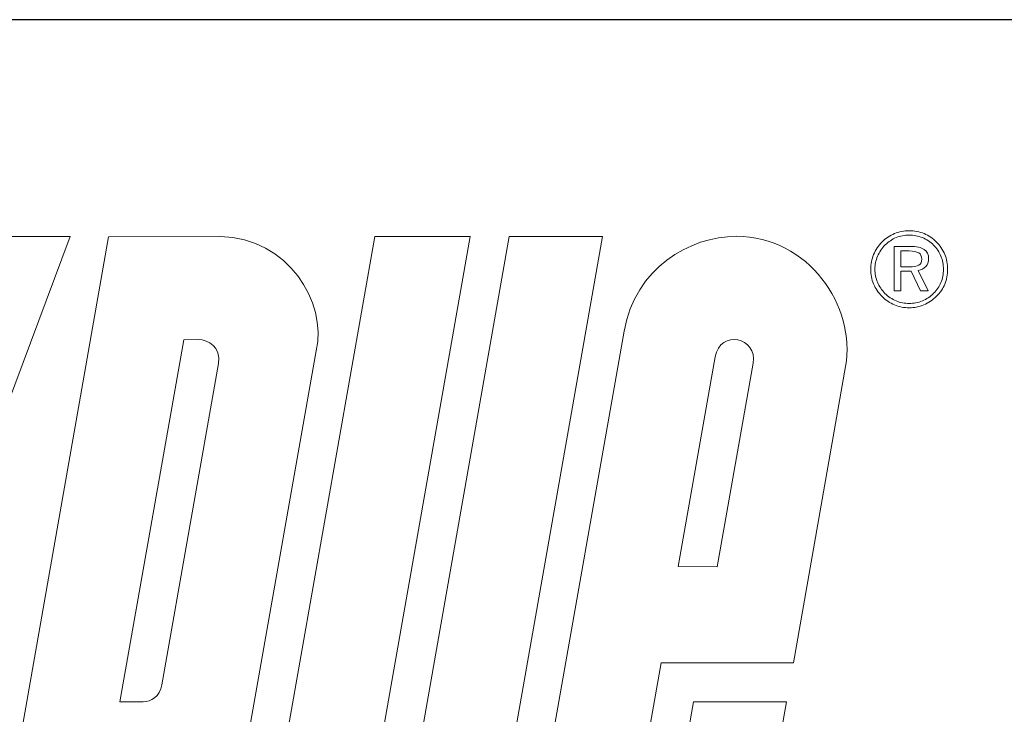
# Model space of a CAD drawing. Header units: millimetres. Extents: x -11513 to 3649, y 2330 to 12522.
# Tile 41 of 75: x -9794 to -9780, y 8953 to 8963. Entities that reach past the tile are written whole.
import ezdxf
from ezdxf.enums import TextEntityAlignment as Align

# ---------------------------------------------------------------- set-up
doc = ezdxf.new("R2010")
doc.units = ezdxf.units.MM
doc.layers.add('Aparatura', color=7, linetype='Continuous')
doc.styles.add('Arial', font='Arial', dxfattribs={"height": 1})

# ---------------------------------------------------------------- blocks, each defined once
blk = doc.blocks.new('Tabliczka_2016_RS-W_Włoszczowa')
at = {"layer": 'Aparatura'}
blk.add_lwpolyline([(0, 0), (90, 0), (90, 62), (0, 62)], close=True, dxfattribs=at)
at = {"layer": 'Aparatura', "lineweight": 5}
for points, knots in [([(82.006, 59.147), (82.077, 59.147), (82.145, 59.134), (82.208, 59.108), (82.208, 59.108), (82.272, 59.082), (82.328, 59.044), (82.376, 58.994), (82.376, 58.994), (82.425, 58.946), (82.462, 58.89), (82.487, 58.827), (82.487, 58.827), (82.513, 58.764), (82.526, 58.697), (82.526, 58.627), (82.526, 58.627), (82.526, 58.556), (82.514, 58.489), (82.488, 58.427), (82.488, 58.427), (82.463, 58.365), (82.426, 58.31), (82.376, 58.261), (82.376, 58.261), (82.326, 58.211), (82.268, 58.173), (82.204, 58.146), (82.204, 58.146), (82.14, 58.119), (82.074, 58.106), (82.006, 58.106), (82.006, 58.106), (81.936, 58.106), (81.87, 58.119), (81.807, 58.145), (81.807, 58.145), (81.744, 58.171), (81.688, 58.21), (81.639, 58.26), (81.639, 58.26), (81.589, 58.309), (81.551, 58.365), (81.525, 58.428), (81.525, 58.428), (81.499, 58.491), (81.486, 58.557), (81.486, 58.627), (81.486, 58.627), (81.486, 58.695), (81.499, 58.761), (81.526, 58.825), (81.526, 58.825), (81.553, 58.889), (81.592, 58.947), (81.642, 58.997), (81.642, 58.997), (81.69, 59.046), (81.744, 59.083), (81.806, 59.109), (81.806, 59.109), (81.869, 59.134), (81.935, 59.147), (82.006, 59.147)], [0, 0, 0, 0, 0.058824, 0.058824, 0.058824, 0.058824, 0.117647, 0.117647, 0.117647, 0.117647, 0.176471, 0.176471, 0.176471, 0.176471, 0.235294, 0.235294, 0.235294, 0.235294, 0.294118, 0.294118, 0.294118, 0.294118, 0.352941, 0.352941, 0.352941, 0.352941, 0.411765, 0.411765, 0.411765, 0.411765, 0.470588, 0.470588, 0.470588, 0.470588, 0.529412, 0.529412, 0.529412, 0.529412, 0.588235, 0.588235, 0.588235, 0.588235, 0.647059, 0.647059, 0.647059, 0.647059, 0.705882, 0.705882, 0.705882, 0.705882, 0.764706, 0.764706, 0.764706, 0.764706, 0.823529, 0.823529, 0.823529, 0.823529, 0.882353, 0.882353, 0.882353, 0.882353, 1, 1, 1, 1]), ([(70.662, 59.069), (70.662, 59.069), (67.793, 51.386), (67.793, 51.386), (67.793, 51.386), (67.793, 51.386), (69.307, 51.386), (69.307, 51.386), (69.307, 51.386), (69.307, 51.386), (69.061, 49.993), (69.061, 49.993), (69.061, 49.993), (69.061, 49.993), (65.927, 49.993), (65.927, 49.993), (65.927, 49.993), (65.927, 49.993), (68.836, 57.675), (68.836, 57.675), (68.836, 57.675), (68.836, 57.675), (67.285, 57.676), (67.285, 57.676), (67.285, 57.676), (67.373, 58.402), (67.954, 59.077), (68.838, 59.069), (68.838, 59.069), (68.838, 59.069), (70.662, 59.069), (70.662, 59.069)], [0, 0, 0, 0, 0.111111, 0.111111, 0.111111, 0.111111, 0.222222, 0.222222, 0.222222, 0.222222, 0.333333, 0.333333, 0.333333, 0.333333, 0.444444, 0.444444, 0.444444, 0.444444, 0.555556, 0.555556, 0.555556, 0.555556, 0.666667, 0.666667, 0.666667, 0.666667, 0.777778, 0.777778, 0.777778, 0.777778, 1, 1, 1, 1]), ([(73.99, 57.525), (73.99, 57.525), (73.094, 52.443), (73.094, 52.443), (73.094, 52.443), (73.003, 51.966), (72.506, 51.374), (71.806, 51.387), (71.806, 51.387), (71.806, 51.387), (71.087, 51.387), (71.087, 51.387), (71.087, 51.387), (71.087, 51.387), (70.843, 49.993), (70.843, 49.993), (70.843, 49.993), (70.843, 49.993), (69.582, 49.993), (69.582, 49.993), (69.582, 49.993), (69.582, 49.993), (71.182, 59.067), (71.182, 59.067), (71.182, 59.067), (71.182, 59.067), (72.697, 59.069), (72.697, 59.069), (72.697, 59.069), (73.608, 59.049), (74.136, 58.186), (73.99, 57.525)], [0, 0, 0, 0, 0.111111, 0.111111, 0.111111, 0.111111, 0.222222, 0.222222, 0.222222, 0.222222, 0.333333, 0.333333, 0.333333, 0.333333, 0.444444, 0.444444, 0.444444, 0.444444, 0.555556, 0.555556, 0.555556, 0.555556, 0.666667, 0.666667, 0.666667, 0.666667, 0.777778, 0.777778, 0.777778, 0.777778, 1, 1, 1, 1]), ([(77.858, 59.069), (77.858, 59.069), (76.258, 49.993), (76.258, 49.993), (76.258, 49.993), (76.258, 49.993), (74.724, 49.993), (74.724, 49.993), (74.724, 49.993), (73.989, 49.993), (73.31, 50.718), (73.448, 51.499), (73.448, 51.499), (73.448, 51.499), (74.783, 59.069), (74.783, 59.069), (74.783, 59.069), (74.783, 59.069), (76.071, 59.069), (76.071, 59.069), (76.071, 59.069), (76.071, 59.069), (74.772, 51.705), (74.772, 51.705), (74.772, 51.705), (74.75, 51.577), (74.825, 51.387), (75.023, 51.387), (75.023, 51.387), (75.023, 51.387), (75.245, 51.387), (75.245, 51.387), (75.245, 51.387), (75.245, 51.387), (76.6, 59.069), (76.6, 59.069), (76.6, 59.069), (76.6, 59.069), (77.858, 59.069), (77.858, 59.069)], [0, 0, 0, 0, 0.090909, 0.090909, 0.090909, 0.090909, 0.181818, 0.181818, 0.181818, 0.181818, 0.272727, 0.272727, 0.272727, 0.272727, 0.363636, 0.363636, 0.363636, 0.363636, 0.454545, 0.454545, 0.454545, 0.454545, 0.545455, 0.545455, 0.545455, 0.545455, 0.636364, 0.636364, 0.636364, 0.636364, 0.727273, 0.727273, 0.727273, 0.727273, 0.818182, 0.818182, 0.818182, 0.818182, 1, 1, 1, 1]), ([(81.146, 57.312), (81.146, 57.312), (80.44, 53.307), (80.44, 53.307), (80.44, 53.307), (80.44, 53.307), (78.653, 53.309), (78.653, 53.309), (78.653, 53.309), (78.653, 53.309), (78.371, 51.704), (78.371, 51.704), (78.371, 51.704), (78.309, 51.355), (78.819, 51.243), (78.887, 51.628), (78.887, 51.628), (78.887, 51.628), (79.09, 52.78), (79.09, 52.78), (79.09, 52.78), (79.09, 52.78), (80.348, 52.78), (80.348, 52.78), (80.348, 52.78), (80.348, 52.78), (80.073, 51.232), (80.073, 51.232), (80.073, 51.232), (79.972, 50.66), (79.417, 50), (78.619, 49.992), (78.619, 49.992), (77.602, 49.983), (76.941, 50.916), (77.095, 51.788), (77.095, 51.788), (77.095, 51.788), (78.153, 57.792), (78.153, 57.792), (78.153, 57.792), (78.302, 58.638), (79.036, 59.072), (79.67, 59.072), (79.67, 59.072), (80.643, 59.072), (81.29, 58.126), (81.146, 57.312)], [0, 0, 0, 0, 0.076923, 0.076923, 0.076923, 0.076923, 0.153846, 0.153846, 0.153846, 0.153846, 0.230769, 0.230769, 0.230769, 0.230769, 0.307692, 0.307692, 0.307692, 0.307692, 0.384615, 0.384615, 0.384615, 0.384615, 0.461538, 0.461538, 0.461538, 0.461538, 0.538462, 0.538462, 0.538462, 0.538462, 0.615385, 0.615385, 0.615385, 0.615385, 0.692308, 0.692308, 0.692308, 0.692308, 0.769231, 0.769231, 0.769231, 0.769231, 0.846154, 0.846154, 0.846154, 0.846154, 1, 1, 1, 1]), ([(82.469, 58.624), (82.469, 58.688), (82.458, 58.748), (82.435, 58.804), (82.435, 58.804), (82.413, 58.86), (82.38, 58.91), (82.337, 58.953), (82.337, 58.953), (82.293, 58.997), (82.242, 59.031), (82.185, 59.054), (82.185, 59.054), (82.129, 59.077), (82.069, 59.089), (82.006, 59.089), (82.006, 59.089), (81.944, 59.089), (81.886, 59.078), (81.83, 59.055), (81.83, 59.055), (81.775, 59.032), (81.726, 58.999), (81.682, 58.956), (81.682, 58.956), (81.637, 58.91), (81.603, 58.859), (81.579, 58.802), (81.579, 58.802), (81.555, 58.746), (81.543, 58.687), (81.543, 58.626), (81.543, 58.626), (81.543, 58.565), (81.555, 58.506), (81.578, 58.451), (81.578, 58.451), (81.602, 58.395), (81.635, 58.345), (81.679, 58.3), (81.679, 58.3), (81.724, 58.256), (81.774, 58.222), (81.83, 58.199), (81.83, 58.199), (81.886, 58.176), (81.944, 58.164), (82.006, 58.164), (82.006, 58.164), (82.067, 58.164), (82.126, 58.176), (82.184, 58.199), (82.184, 58.199), (82.241, 58.223), (82.292, 58.257), (82.337, 58.302), (82.337, 58.302), (82.38, 58.344), (82.413, 58.392), (82.436, 58.447), (82.436, 58.447), (82.458, 58.501), (82.469, 58.56), (82.469, 58.624)], [0, 0, 0, 0, 0.058824, 0.058824, 0.058824, 0.058824, 0.117647, 0.117647, 0.117647, 0.117647, 0.176471, 0.176471, 0.176471, 0.176471, 0.235294, 0.235294, 0.235294, 0.235294, 0.294118, 0.294118, 0.294118, 0.294118, 0.352941, 0.352941, 0.352941, 0.352941, 0.411765, 0.411765, 0.411765, 0.411765, 0.470588, 0.470588, 0.470588, 0.470588, 0.529412, 0.529412, 0.529412, 0.529412, 0.588235, 0.588235, 0.588235, 0.588235, 0.647059, 0.647059, 0.647059, 0.647059, 0.705882, 0.705882, 0.705882, 0.705882, 0.764706, 0.764706, 0.764706, 0.764706, 0.823529, 0.823529, 0.823529, 0.823529, 0.882353, 0.882353, 0.882353, 0.882353, 1, 1, 1, 1]), ([(82.021, 58.935), (82.105, 58.935), (82.168, 58.921), (82.208, 58.894), (82.208, 58.894), (82.249, 58.867), (82.269, 58.826), (82.269, 58.769), (82.269, 58.769), (82.269, 58.727), (82.256, 58.692), (82.231, 58.663), (82.231, 58.663), (82.205, 58.635), (82.171, 58.618), (82.128, 58.612), (82.128, 58.612), (82.128, 58.612), (82.261, 58.335), (82.261, 58.335), (82.261, 58.335), (82.261, 58.335), (82.158, 58.335), (82.158, 58.335), (82.158, 58.335), (82.158, 58.335), (82.032, 58.599), (82.032, 58.599), (82.032, 58.599), (82.032, 58.599), (81.892, 58.599), (81.892, 58.599), (81.892, 58.599), (81.892, 58.599), (81.892, 58.335), (81.892, 58.335), (81.892, 58.335), (81.892, 58.335), (81.802, 58.335), (81.802, 58.335), (81.802, 58.335), (81.802, 58.335), (81.802, 58.935), (81.802, 58.935), (81.802, 58.935), (81.802, 58.935), (82.021, 58.935), (82.021, 58.935)], [0, 0, 0, 0, 0.076923, 0.076923, 0.076923, 0.076923, 0.153846, 0.153846, 0.153846, 0.153846, 0.230769, 0.230769, 0.230769, 0.230769, 0.307692, 0.307692, 0.307692, 0.307692, 0.384615, 0.384615, 0.384615, 0.384615, 0.461538, 0.461538, 0.461538, 0.461538, 0.538462, 0.538462, 0.538462, 0.538462, 0.615385, 0.615385, 0.615385, 0.615385, 0.692308, 0.692308, 0.692308, 0.692308, 0.769231, 0.769231, 0.769231, 0.769231, 0.846154, 0.846154, 0.846154, 0.846154, 1, 1, 1, 1]), ([(82.004, 58.874), (82.004, 58.874), (81.892, 58.874), (81.892, 58.874), (81.892, 58.874), (81.892, 58.874), (81.892, 58.658), (81.892, 58.658), (81.892, 58.658), (81.892, 58.658), (82.004, 58.658), (82.004, 58.658), (82.004, 58.658), (82.067, 58.658), (82.112, 58.666), (82.137, 58.682), (82.137, 58.682), (82.163, 58.698), (82.176, 58.725), (82.176, 58.763), (82.176, 58.763), (82.176, 58.802), (82.162, 58.831), (82.135, 58.848), (82.135, 58.848), (82.108, 58.865), (82.064, 58.874), (82.004, 58.874)], [0, 0, 0, 0, 0.125, 0.125, 0.125, 0.125, 0.25, 0.25, 0.25, 0.25, 0.375, 0.375, 0.375, 0.375, 0.5, 0.5, 0.5, 0.5, 0.625, 0.625, 0.625, 0.625, 0.75, 0.75, 0.75, 0.75, 1, 1, 1, 1]), ([(79.897, 57.356), (79.958, 57.704), (79.45, 57.822), (79.383, 57.443), (79.383, 57.443), (79.383, 57.443), (78.883, 54.609), (78.883, 54.609), (78.883, 54.609), (78.883, 54.609), (79.412, 54.605), (79.412, 54.605), (79.412, 54.605), (79.412, 54.605), (79.897, 57.356), (79.897, 57.356)], [0, 0, 0, 0, 0.2, 0.2, 0.2, 0.2, 0.4, 0.4, 0.4, 0.4, 0.6, 0.6, 0.6, 0.6, 1, 1, 1, 1]), ([(72.668, 57.354), (72.707, 57.576), (72.529, 57.676), (72.399, 57.676), (72.399, 57.676), (72.399, 57.676), (72.198, 57.675), (72.198, 57.675), (72.198, 57.675), (72.198, 57.675), (71.335, 52.78), (71.335, 52.78), (71.335, 52.78), (71.335, 52.78), (71.652, 52.78), (71.652, 52.78), (71.652, 52.78), (71.755, 52.78), (71.874, 52.852), (71.902, 53.008), (71.902, 53.008), (71.902, 53.008), (72.668, 57.354), (72.668, 57.354)], [0, 0, 0, 0, 0.142857, 0.142857, 0.142857, 0.142857, 0.285714, 0.285714, 0.285714, 0.285714, 0.428571, 0.428571, 0.428571, 0.428571, 0.571429, 0.571429, 0.571429, 0.571429, 0.714286, 0.714286, 0.714286, 0.714286, 1, 1, 1, 1])]:
    blk.add_open_spline(points, degree=3, knots=knots, dxfattribs=at)
at = {"layer": 'Aparatura', "color": 1, "lineweight": 5, "style": 'Arial'}
for tag, p in [('3-2017-00001/0001', (82.135, 29.517)), ('2017', (32.181, 29.517)), ('...', (77.439, 24.317))]:
    blk.add_attdef(tag, text='', height=2, dxfattribs=at).set_placement(p, align=Align.RIGHT)

msp = doc.modelspace()

# ---------------------------------------------------------------- block references
at = {"xscale": 1.02, "yscale": 1.02, "zscale": 1.02}
msp.add_blockref('Tabliczka_2016_RS-W_Włoszczowa', (-9864.893, 8899.526), dxfattribs=at)

doc.saveas('drawing.dxf')
